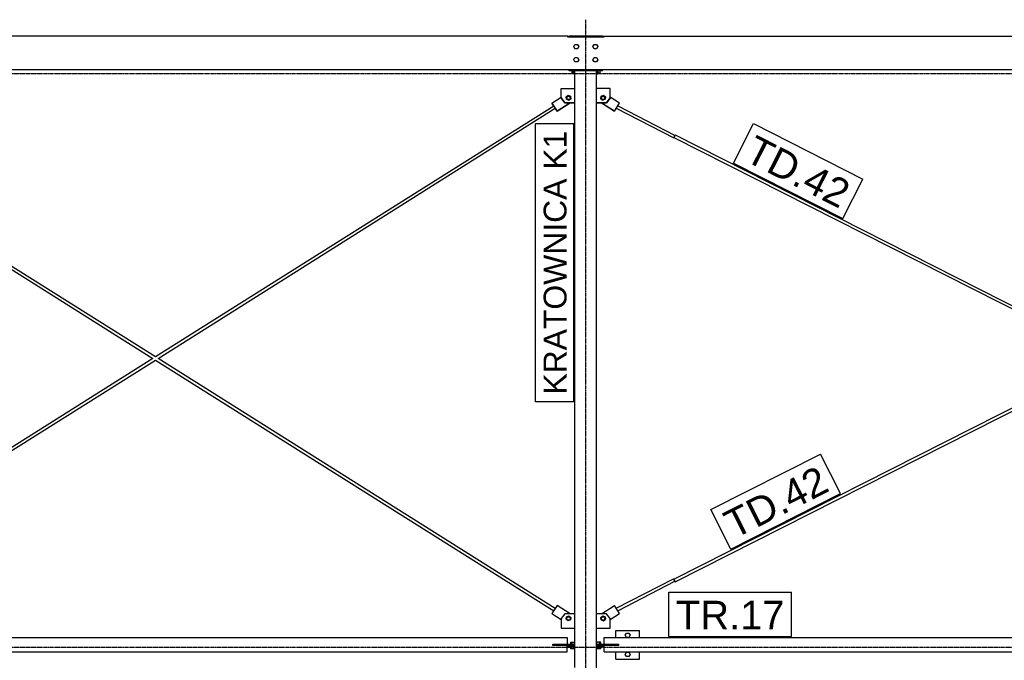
# Model space of a CAD drawing. Header units: millimetres. Extents: x -288865 to 11255, y 102926 to 380857.
# Tile 97 of 142: x -154191 to -150073, y 276857 to 279538. Entities that reach past the tile are written whole.
import ezdxf

# ---------------------------------------------------------------- set-up
doc = ezdxf.new("R2010")
doc.units = ezdxf.units.MM
doc.header["$MEASUREMENT"] = 0
doc.set_wipeout_variables(frame=1)
doc.linetypes.add('DXK_LINE_DOT3', pattern=[5.9187, 2.979, -0.9799, 0.9799, -0.9799])
for name, color, linetype in [('TS_INNE_OBIEKTY', 7, 'Continuous'), ('TS_LINIE_WIDOCZNE', 7, 'Continuous'), ('TS_OPISY', 7, 'Continuous'), ('TS_OPISY_LINIE', 7, 'Continuous'), ('TS_OPISY_RAMKA', 7, 'Continuous')]:
    doc.layers.add(name, color=color, linetype=linetype)
doc.styles.add('ARIAL', font='arial.ttf')

# ---------------------------------------------------------------- blocks, each defined once
blk = doc.blocks.new('Part-65880428-1349 - 1330')
at = {"layer": 'TS_LINIE_WIDOCZNE', "color": 1, "linetype": 'Continuous'}
for p, q in [((45780, 62247.5), (45640, 62247.5)), ((45640, 62247.5), (45640, 62243.5)), ((45780, 62243.5), (45780, 62247.5))]:
    blk.add_line(p, q, dxfattribs=at)
blk = doc.blocks.new('Part-65880428-1569 - 1330')
at = {"layer": 'TS_LINIE_WIDOCZNE', "color": 1, "linetype": 'Continuous'}
for p, q in [((47915.1, 60905.3), (49986, 61955.5)), ((47928.4, 60898.5), (49992.5, 61945.3)), ((46078.7, 59974), (47902, 60898.6)), ((46084.1, 59963.3), (47915.1, 60891.8)), ((46079.5, 59972.3), (46078.7, 59974)), ((46078.7, 59974), (46079.4, 59972.4)), ((46081.3, 59968.7), (46079.4, 59972.4)), ((46081.5, 59968.5), (46079.5, 59972.3)), ((46082.1, 59967), (46081.3, 59968.7)), ((46083.4, 59964.8), (46081.5, 59968.5)), ((46083.2, 59964.9), (46082.9, 59965.5)), ((46083.2, 59964.9), (46084.1, 59963.3)), ((46084.1, 59963.3), (46083.4, 59964.8))]:
    blk.add_line(p, q, dxfattribs=at)
blk = doc.blocks.new('GridLine-65880428-2367 - 1330')
at = {"layer": 'TS_INNE_OBIEKTY', "color": 4, "linetype": 'DXK_LINE_DOT3'}
blk.add_line((33695.7, 59690.2), (51415.1, 59690.2), dxfattribs=at)
blk = doc.blocks.new('Part-65880428-1421 - 1330')
at = {"layer": 'TS_LINIE_WIDOCZNE', "color": 1, "linetype": 'Continuous'}
for p, q in [((45755.5, 59696.8), (45782, 59696.8)), ((45782, 59690.8), (45755.5, 59690.8)), ((45782, 59696.8), (45782, 59690.8))]:
    blk.add_line(p, q, dxfattribs=at)
blk = doc.blocks.new('Part-65880428-1422 - 1330')
at = {"layer": 'TS_LINIE_WIDOCZNE', "color": 1, "linetype": 'Continuous'}
for p, q in [((45812.3, 62028.3), (45755.5, 62028.3)), ((45812.3, 61988.2), (45812.3, 62028.3)), ((45775.4, 61988.7), (45775.7, 61990.8)), ((45775.7, 61990.7), (45775.4, 61988.6)), ((45775.7, 61986.5), (45775.4, 61988.7)), ((45775.7, 61990.8), (45776.7, 61992.8)), ((45776.7, 61992.6), (45775.7, 61990.7)), ((45776.7, 61984.6), (45775.7, 61986.5)), ((45776.7, 61992.8), (45778.2, 61994.3)), ((45778.2, 61994.2), (45776.7, 61992.6)), ((45778.2, 61983), (45776.7, 61984.6)), ((45778.2, 61994.3), (45780.2, 61995.3)), ((45780.2, 61995.2), (45778.2, 61994.2)), ((45780.2, 61982), (45778.2, 61983)), ((45780.2, 61995.3), (45782.4, 61995.7)), ((45782.4, 61995.5), (45780.2, 61995.2)), ((45782.4, 61981.7), (45780.2, 61982)), ((45782.4, 61995.5), (45782.4, 61995.7)), ((45782.4, 61995.7), (45784.5, 61995.3)), ((45784.5, 61995.2), (45782.4, 61995.5)), ((45784.5, 61982), (45782.4, 61981.7)), ((45784.5, 61995.3), (45786.5, 61994.3)), ((45786.5, 61994.2), (45784.5, 61995.2)), ((45786.5, 61983), (45784.5, 61982)), ((45786.5, 61994.3), (45788, 61992.8)), ((45788, 61992.6), (45786.5, 61994.2)), ((45788, 61984.6), (45786.5, 61983)), ((45788, 61992.8), (45789, 61990.8)), ((45789, 61990.7), (45788, 61992.6)), ((45789, 61986.5), (45788, 61984.6)), ((45789, 61990.8), (45789.4, 61988.7)), ((45789.3, 61988.6), (45789, 61990.7)), ((45789.4, 61988.7), (45789, 61986.5)), ((45797.3, 61968.4), (45812.3, 61988.4)), ((45812.3, 61988.2), (45797.3, 61968.2)), ((45755.5, 61968.4), (45797.3, 61968.4)), ((45797.3, 61968.2), (45755.5, 61968.2)), ((45797.3, 61968.2), (45797.3, 61968.4))]:
    blk.add_line(p, q, dxfattribs=at)
blk = doc.blocks.new('Part-65880428-1423 - 1330')
at = {"layer": 'TS_LINIE_WIDOCZNE', "color": 1, "linetype": 'Continuous'}
for p, q in [((45622.7, 59829.8), (45607.7, 59809.8)), ((45607.7, 59809.8), (45607.7, 59769.6)), ((45664.5, 59829.8), (45622.7, 59829.8)), ((45630.7, 59809.8), (45631, 59811.9)), ((45631, 59807.6), (45630.7, 59809.8)), ((45631, 59811.9), (45632, 59813.9)), ((45632, 59805.7), (45631, 59807.6)), ((45632, 59813.9), (45633.5, 59815.4)), ((45633.5, 59804.1), (45632, 59805.7)), ((45633.5, 59815.4), (45635.5, 59816.4)), ((45635.5, 59803.1), (45633.5, 59804.1)), ((45635.5, 59816.4), (45637.7, 59816.8)), ((45637.6, 59802.8), (45635.5, 59803.1)), ((45639.8, 59803.1), (45637.6, 59802.8)), ((45637.7, 59816.6), (45637.7, 59816.8)), ((45637.7, 59816.8), (45639.8, 59816.4)), ((45639.8, 59816.4), (45641.8, 59815.4)), ((45641.8, 59804.1), (45639.8, 59803.1)), ((45641.8, 59815.4), (45643.3, 59813.9)), ((45643.3, 59805.6), (45641.8, 59804.1)), ((45643.3, 59813.9), (45644.3, 59811.9)), ((45644.3, 59807.6), (45643.3, 59805.6)), ((45644.3, 59811.9), (45644.7, 59809.8)), ((45644.7, 59809.8), (45644.3, 59807.6)), ((45607.7, 59769.8), (45664.5, 59769.8)), ((45607.7, 59769.6), (45664.5, 59769.6))]:
    blk.add_line(p, q, dxfattribs=at)
blk = doc.blocks.new('Part-65880428-1424 - 1330')
at = {"layer": 'TS_LINIE_WIDOCZNE', "color": 1, "linetype": 'Continuous'}
for p, q in [((45607.7, 61988.5), (45607.7, 62028.5)), ((45607.7, 62028.5), (45664.5, 62028.5)), ((45607.7, 61988.4), (45607.7, 61988.5)), ((45607.7, 61988.5), (45622.7, 61968.5)), ((45622.7, 61968.4), (45607.7, 61988.4)), ((45630.6, 61988.7), (45631, 61990.8)), ((45631, 61986.5), (45630.6, 61988.7)), ((45631, 61990.7), (45630.7, 61988.6)), ((45631, 61990.8), (45632, 61992.8)), ((45632, 61992.6), (45631, 61990.7)), ((45632, 61984.6), (45631, 61986.5)), ((45632, 61992.8), (45633.5, 61994.3)), ((45633.5, 61994.2), (45632, 61992.6)), ((45633.5, 61983), (45632, 61984.6)), ((45633.5, 61994.3), (45635.5, 61995.3)), ((45635.5, 61995.2), (45633.5, 61994.2)), ((45635.5, 61982), (45633.5, 61983)), ((45635.5, 61995.3), (45637.6, 61995.7)), ((45637.6, 61995.5), (45635.5, 61995.2)), ((45637.6, 61981.7), (45635.5, 61982)), ((45637.6, 61995.5), (45637.6, 61995.7)), ((45637.6, 61995.7), (45639.8, 61995.3)), ((45639.8, 61995.2), (45637.6, 61995.5)), ((45639.8, 61982), (45637.6, 61981.7)), ((45639.8, 61995.3), (45641.8, 61994.3)), ((45641.8, 61994.2), (45639.8, 61995.2)), ((45641.8, 61983), (45639.8, 61982)), ((45641.8, 61994.3), (45643.3, 61992.8)), ((45643.3, 61992.6), (45641.8, 61994.2)), ((45643.3, 61984.6), (45641.8, 61983)), ((45643.3, 61992.8), (45644.3, 61990.8)), ((45644.3, 61990.7), (45643.3, 61992.6)), ((45644.3, 61986.5), (45643.3, 61984.6)), ((45644.3, 61990.8), (45644.6, 61988.7)), ((45644.6, 61988.6), (45644.3, 61990.7)), ((45644.6, 61988.7), (45644.3, 61986.5)), ((45622.7, 61968.4), (45622.7, 61968.5)), ((45622.7, 61968.5), (45664.5, 61968.5)), ((45664.5, 61968.4), (45622.7, 61968.4))]:
    blk.add_line(p, q, dxfattribs=at)
blk = doc.blocks.new('Part-65880428-1425 - 1330')
at = {"layer": 'TS_LINIE_WIDOCZNE', "color": 1, "linetype": 'Continuous'}
for p, q in [((45797.3, 59829.8), (45755.5, 59829.8)), ((45775.3, 59809.8), (45775.7, 59811.9)), ((45775.7, 59807.6), (45775.3, 59809.8)), ((45775.7, 59811.9), (45776.7, 59813.9)), ((45776.7, 59805.6), (45775.7, 59807.6)), ((45776.7, 59813.9), (45778.2, 59815.4)), ((45778.2, 59804.1), (45776.7, 59805.6)), ((45778.2, 59815.4), (45780.2, 59816.4)), ((45780.2, 59803.1), (45778.2, 59804.1)), ((45780.2, 59816.4), (45782.3, 59816.8)), ((45782.4, 59802.8), (45780.2, 59803.1)), ((45782.3, 59816.6), (45782.3, 59816.8)), ((45782.3, 59816.8), (45784.5, 59816.4)), ((45784.5, 59803.1), (45782.4, 59802.8)), ((45784.5, 59816.4), (45786.5, 59815.4)), ((45786.5, 59804.1), (45784.5, 59803.1)), ((45786.5, 59815.4), (45788, 59813.9)), ((45788, 59805.7), (45786.5, 59804.1)), ((45788, 59813.9), (45789, 59811.9)), ((45789, 59807.6), (45788, 59805.7)), ((45789, 59811.9), (45789.3, 59809.8)), ((45789.3, 59809.8), (45789, 59807.6)), ((45812.3, 59809.8), (45797.3, 59829.8)), ((45812.3, 59769.8), (45812.3, 59809.8)), ((45755.5, 59769.8), (45812.3, 59769.8)), ((45755.5, 59769.6), (45812.3, 59769.6)), ((45812.3, 59769.6), (45812.3, 59769.8))]:
    blk.add_line(p, q, dxfattribs=at)
blk = doc.blocks.new('Part-65880428-1435 - 1330')
at = {"layer": 'TS_LINIE_WIDOCZNE', "color": 1, "linetype": 'Continuous'}
for p, q in [((45638, 59690.8), (45638, 59696.8)), ((45638, 59696.8), (45664.5, 59696.8)), ((45664.5, 59690.8), (45638, 59690.8))]:
    blk.add_line(p, q, dxfattribs=at)
blk = doc.blocks.new('Part-65880428-1445 - 1330')
at = {"layer": 'TS_LINIE_WIDOCZNE', "color": 1, "linetype": 'Continuous'}
blk.add_line((45635, 62247.5), (45640, 62247.5), dxfattribs=at)
blk = doc.blocks.new('Part-65880428-1446 - 1330')
at = {"layer": 'TS_LINIE_WIDOCZNE', "color": 1, "linetype": 'Continuous'}
blk.add_line((45780, 62247.5), (45785, 62247.5), dxfattribs=at)
blk = doc.blocks.new('Part-65880428-1571 - 1330')
at = {"layer": 'TS_LINIE_WIDOCZNE', "color": 1, "linetype": 'Continuous'}
for p, q in [((42471.4, 61809.9), (42472.4, 61811.5)), ((42472.4, 61811.5), (43910.3, 60905.8)), ((42466, 61801.3), (43899.1, 60898.7)), ((42469.1, 61806.3), (42471.4, 61809.9)), ((43910.3, 60891.6), (45576.1, 59842.5)), ((43921.4, 60898.8), (45582.5, 59852.6))]:
    blk.add_line(p, q, dxfattribs=at)
blk = doc.blocks.new('Part-65880428-3559 - 1330')
at = {"layer": 'TS_LINIE_WIDOCZNE', "color": 1, "linetype": 'Continuous'}
for p, q in [((45660, 62089.5), (45660, 62102.5)), ((45760, 62089.5), (45760, 62102.5)), ((45660, 62089.5), (45664.5, 62089.5)), ((45755.5, 62089.5), (45760, 62089.5))]:
    blk.add_line(p, q, dxfattribs=at)
blk = doc.blocks.new('Part-65880428-1473 - 1330')
at = {"layer": 'TS_LINIE_WIDOCZNE', "color": 1, "linetype": 'Continuous'}
for p, q in [((45837.5, 59852.5), (46077.4, 59976.1)), ((45844, 59842.4), (46082.9, 59965.5)), ((46077.4, 59976.1), (46078.2, 59974.6)), ((46080.2, 59970.8), (46078.2, 59974.6)), ((46078.2, 59974.6), (46080.2, 59970.8)), ((46082.1, 59967), (46080.2, 59970.8)), ((46080.2, 59970.8), (46082.1, 59967)), ((46082.1, 59967), (46082.9, 59965.5))]:
    blk.add_line(p, q, dxfattribs=at)
blk = doc.blocks.new('Part-65880428-1474 - 1330')
at = {"layer": 'TS_LINIE_WIDOCZNE', "color": 1, "linetype": 'Continuous'}
for p, q in [((45837.5, 61945.1), (46078, 61821)), ((45843.9, 61955.3), (46083.4, 61831.7)), ((46078.8, 61822.5), (46078, 61821)), ((46080.7, 61826.3), (46078.8, 61822.5)), ((46081.3, 61827.3), (46080.7, 61826.3))]:
    blk.add_line(p, q, dxfattribs=at)
blk = doc.blocks.new('Part-65880428-1485 - 1330')
at = {"layer": 'TS_LINIE_WIDOCZNE', "color": 1, "linetype": 'Continuous'}
for p, q in [((45664.5, 59604.3), (45664.5, 62102.5)), ((45755.5, 57378.4), (45755.5, 62102.5)), ((45664.5, 57390.7), (45664.5, 59592.8)), ((45664.5, 57378.4), (45664.5, 57379)), ((45664.5, 57188.3), (45664.5, 57208.2)), ((45755.5, 56090.8), (45755.5, 57208.2)), ((45664.5, 56090.8), (45664.5, 57176.8)), ((45664.5, 56090.8), (45755.5, 56090.8))]:
    blk.add_line(p, q, dxfattribs=at)
blk = doc.blocks.new('Part-65880428-1530 - 1330')
at = {"layer": 'TS_LINIE_WIDOCZNE', "color": 1, "linetype": 'Continuous'}
for p, q in [((45640, 62102.5), (45640, 62107.5)), ((45780, 62102.5), (45640, 62102.5)), ((45780, 62102.5), (45780, 62107.5))]:
    blk.add_line(p, q, dxfattribs=at)
blk = doc.blocks.new('Part-65880428-1568 - 1330')
at = {"layer": 'TS_LINIE_WIDOCZNE', "color": 1, "linetype": 'Continuous'}
for p, q in [((46079, 61823), (47901.8, 60898.5)), ((46081.2, 61827.4), (46081.6, 61828.3)), ((46081.6, 61828.3), (46083.6, 61832.1)), ((46083.6, 61832.1), (46084.4, 61833.7)), ((46084.4, 61833.7), (47915.1, 60905.3)), ((47915.1, 60891.8), (49985.6, 59841.7)), ((47928.2, 60898.6), (49992.1, 59851.9))]:
    blk.add_line(p, q, dxfattribs=at)
blk = doc.blocks.new('Part-65880428-1570 - 1330')
at = {"layer": 'TS_LINIE_WIDOCZNE', "color": 1, "linetype": 'Continuous'}
for p, q in [((43910.3, 60905.8), (45576, 61955.5)), ((43921.6, 60898.7), (45582.5, 61945.4)), ((42465.8, 59995.5), (43899.2, 60898.8)), ((42472.2, 59985.4), (43910.3, 60891.6)), ((42466.8, 59994), (42465.8, 59995.5)), ((42465.8, 59995.5), (42465.8, 59995.4)), ((42469.1, 59990.4), (42466.8, 59994)), ((42471.3, 59986.8), (42469.1, 59990.4))]:
    blk.add_line(p, q, dxfattribs=at)
blk = doc.blocks.new('Part-65880428-1796 - 1330')
at = {"layer": 'TS_LINIE_WIDOCZNE', "color": 1, "linetype": 'Continuous'}
for p, q in [((45787.1, 59702.8), (45787.1, 59729.8)), ((45787.1, 59729.8), (50038.5, 59729.8)), ((45787.1, 59669.8), (45787.1, 59696.8)), ((45787.1, 59669.8), (50038.5, 59669.8))]:
    blk.add_line(p, q, dxfattribs=at)
blk = doc.blocks.new('Part-65880428-1671 - 1330')
at = {"layer": 'TS_LINIE_WIDOCZNE', "color": 1, "linetype": 'Continuous'}
for p, q in [((45755.5, 59702.8), (45847, 59702.8)), ((45847, 59696.8), (45782, 59696.8)), ((45847, 59702.8), (45847, 59696.8))]:
    blk.add_line(p, q, dxfattribs=at)
blk = doc.blocks.new('Part-65880428-1672 - 1330')
at = {"layer": 'TS_LINIE_WIDOCZNE', "color": 1, "linetype": 'Continuous'}
for p, q in [((45851.4, 61967.2), (45812.3, 61992)), ((45829.9, 61933.3), (45775, 61968.2)), ((45775.2, 61968.2), (45829.9, 61933.4)), ((45829.9, 61933.4), (45851.4, 61967.2)), ((45829.9, 61933.3), (45838.2, 61946.3)), ((45843.2, 61954.2), (45851.4, 61967)), ((45851.4, 61967), (45851.4, 61967.2)), ((45829.9, 61933.4), (45829.9, 61933.3))]:
    blk.add_line(p, q, dxfattribs=at)
blk = doc.blocks.new('Part-65880428-1673 - 1330')
at = {"layer": 'TS_LINIE_WIDOCZNE', "color": 1, "linetype": 'Continuous'}
for p, q in [((45590.1, 59864.4), (45568.6, 59830.7)), ((45644.6, 59829.8), (45590.1, 59864.4)), ((45568.6, 59830.7), (45607.7, 59805.9)), ((45568.6, 59830.7), (45568.6, 59830.5)), ((45568.6, 59830.5), (45607.7, 59805.7))]:
    blk.add_line(p, q, dxfattribs=at)
blk = doc.blocks.new('Part-65880428-1674 - 1330')
at = {"layer": 'TS_LINIE_WIDOCZNE', "color": 1, "linetype": 'Continuous'}
for p, q in [((45568.6, 61967.3), (45607.7, 61992.1)), ((45568.6, 61967.2), (45568.6, 61967.3)), ((45568.6, 61967.3), (45590.1, 61933.6)), ((45576.7, 61954.5), (45568.6, 61967.2)), ((45590.1, 61933.4), (45581.8, 61946.4)), ((45645, 61968.4), (45590.1, 61933.4)), ((45590.1, 61933.6), (45644.8, 61968.4)), ((45590.1, 61933.4), (45590.1, 61933.6))]:
    blk.add_line(p, q, dxfattribs=at)
blk = doc.blocks.new('Part-65880428-1675 - 1330')
at = {"layer": 'TS_LINIE_WIDOCZNE', "color": 1, "linetype": 'Continuous'}
for p, q in [((45775.4, 59829.8), (45829.9, 59864.4)), ((45851.4, 59830.7), (45829.9, 59864.4)), ((45812.3, 59805.9), (45851.4, 59830.7)), ((45812.3, 59805.7), (45851.4, 59830.5)), ((45851.4, 59830.5), (45851.4, 59830.7))]:
    blk.add_line(p, q, dxfattribs=at)
blk = doc.blocks.new('Part-65880428-1704 - 1330')
at = {"layer": 'TS_LINIE_WIDOCZNE', "color": 1, "linetype": 'Continuous'}
for p, q in [((45572.9, 59696.8), (45572.9, 59702.8)), ((45572.9, 59702.8), (45664.5, 59702.8)), ((45638, 59696.8), (45572.9, 59696.8))]:
    blk.add_line(p, q, dxfattribs=at)
blk = doc.blocks.new('Part-65880428-1816 - 1330')
at = {"layer": 'TS_LINIE_WIDOCZNE', "color": 1, "linetype": 'Continuous'}
for p, q in [((42187.1, 59702.8), (42187.1, 59729.8)), ((42187.1, 59729.8), (45632.7, 59729.8)), ((45632.7, 59729.8), (45632.7, 59702.8)), ((42187.1, 59669.8), (42187.1, 59696.8)), ((42187.1, 59669.8), (45632.7, 59669.8)), ((45632.7, 59669.8), (45632.7, 59696.8))]:
    blk.add_line(p, q, dxfattribs=at)
blk = doc.blocks.new('Part-65880428-1839 - 1330')
at = {"layer": 'TS_LINIE_WIDOCZNE', "color": 1, "linetype": 'Continuous'}
for p, q in [((45635, 62247.5), (42185, 62247.5)), ((45635, 62243.5), (45635, 62247.5)), ((45785, 62243.5), (45635, 62243.5)), ((45785, 62247.5), (45785, 62243.5)), ((45785, 62247.5), (50065, 62247.5)), ((42115, 62107.5), (50205, 62107.5))]:
    blk.add_line(p, q, dxfattribs=at)
blk = doc.blocks.new('Bolt-65880428-3851 - 1330')
at = {"layer": 'TS_INNE_OBIEKTY', "color": 1, "linetype": 'Continuous'}
for p, q in [((45772.4, 59710.7), (45755.5, 59710.7)), ((45756.9, 59702.8), (45756.9, 59710.7)), ((45767.2, 59702.8), (45767.2, 59710.7)), ((45772.4, 59702.8), (45772.4, 59710.7)), ((45772.4, 59682.9), (45755.5, 59682.9)), ((45756.9, 59682.9), (45756.9, 59690.8)), ((45767.2, 59682.9), (45767.2, 59690.8)), ((45772.4, 59682.9), (45772.4, 59690.8))]:
    blk.add_line(p, q, dxfattribs=at)
blk = doc.blocks.new('Bolt-65880428-1923 - 1330')
at = {"layer": 'TS_INNE_OBIEKTY', "color": 1, "linetype": 'Continuous'}
for p, q in [((45772.4, 59710.7), (45755.5, 59710.7)), ((45756.9, 59702.8), (45756.9, 59710.7)), ((45767.2, 59702.8), (45767.2, 59710.7)), ((45772.4, 59702.8), (45772.4, 59710.7)), ((45772.4, 59682.9), (45755.5, 59682.9)), ((45756.9, 59682.9), (45756.9, 59690.8)), ((45767.2, 59682.9), (45767.2, 59690.8)), ((45772.4, 59682.9), (45772.4, 59690.8))]:
    blk.add_line(p, q, dxfattribs=at)
blk = doc.blocks.new('Bolt-65880428-1924 - 1330')
at = {"layer": 'TS_INNE_OBIEKTY', "color": 1, "linetype": 'Continuous'}
for p, q in [((45772.8, 61985.2), (45774, 61995.6)), ((45772.8, 61985.1), (45772.8, 61985.2)), ((45781.1, 61979), (45772.8, 61985.2)), ((45772.8, 61985.1), (45781.1, 61978.8)), ((45774, 61995.6), (45783.6, 61999.6)), ((45790.7, 61983.1), (45781.1, 61979)), ((45790.7, 61982.9), (45781.1, 61978.8)), ((45781.1, 61978.8), (45781.1, 61979)), ((45783.6, 61999.6), (45791.9, 61993.4)), ((45791.9, 61993.4), (45790.7, 61983.1)), ((45791.9, 61993.2), (45790.7, 61982.9)), ((45790.7, 61982.9), (45790.7, 61983.1))]:
    blk.add_line(p, q, dxfattribs=at)
blk = doc.blocks.new('Bolt-65880428-1925 - 1330')
at = {"layer": 'TS_INNE_OBIEKTY', "color": 1, "linetype": 'Continuous'}
for p, q in [((45628.1, 59806.7), (45629.3, 59817)), ((45628.1, 59806.5), (45628.1, 59806.7)), ((45636.4, 59800.4), (45628.1, 59806.7)), ((45636.4, 59800.3), (45628.1, 59806.5)), ((45629.3, 59817), (45638.9, 59821.1)), ((45646, 59804.5), (45636.4, 59800.4)), ((45646, 59804.3), (45636.4, 59800.3)), ((45636.4, 59800.3), (45636.4, 59800.4)), ((45638.9, 59821.1), (45647.2, 59814.8)), ((45647.2, 59814.8), (45646, 59804.5)), ((45647.2, 59814.7), (45646, 59804.3)), ((45646, 59804.3), (45646, 59804.5))]:
    blk.add_line(p, q, dxfattribs=at)
blk = doc.blocks.new('Bolt-65880428-1926 - 1330')
at = {"layer": 'TS_INNE_OBIEKTY', "color": 1, "linetype": 'Continuous'}
for p, q in [((45628.1, 61993.6), (45636.4, 61999.8)), ((45629.3, 61983.2), (45628.1, 61993.6)), ((45629.3, 61983.1), (45628.1, 61993.4)), ((45629.3, 61983.1), (45629.3, 61983.2)), ((45638.9, 61979.2), (45629.3, 61983.2)), ((45629.3, 61983.1), (45638.9, 61979)), ((45636.4, 61999.8), (45646, 61995.7)), ((45647.2, 61985.4), (45638.9, 61979.2)), ((45638.9, 61979), (45647.2, 61985.2)), ((45638.9, 61979), (45638.9, 61979.2)), ((45646, 61995.7), (45647.2, 61985.4)), ((45647.2, 61985.2), (45647.2, 61985.4))]:
    blk.add_line(p, q, dxfattribs=at)
blk = doc.blocks.new('Bolt-65880428-1927 - 1330')
at = {"layer": 'TS_INNE_OBIEKTY', "color": 1, "linetype": 'Continuous'}
for p, q in [((45772.8, 59814.8), (45781.1, 59821.1)), ((45774, 59804.5), (45772.8, 59814.8)), ((45772.8, 59814.7), (45774, 59804.3)), ((45774, 59804.3), (45774, 59804.5)), ((45783.6, 59800.4), (45774, 59804.5)), ((45774, 59804.3), (45783.6, 59800.3)), ((45781.1, 59821.1), (45790.7, 59817)), ((45791.9, 59806.7), (45783.6, 59800.4)), ((45783.6, 59800.3), (45791.9, 59806.5)), ((45783.6, 59800.3), (45783.6, 59800.4)), ((45790.7, 59817), (45791.9, 59806.7)), ((45791.9, 59806.5), (45791.9, 59806.7))]:
    blk.add_line(p, q, dxfattribs=at)
blk = doc.blocks.new('Bolt-65880428-1963 - 1330')
at = {"layer": 'TS_INNE_OBIEKTY', "color": 1, "linetype": 'Continuous'}
for p, q in [((45647.6, 59702.8), (45647.6, 59710.7)), ((45647.6, 59710.7), (45664.5, 59710.7)), ((45652.8, 59702.8), (45652.8, 59710.7)), ((45663.1, 59702.8), (45663.1, 59710.7)), ((45647.6, 59682.9), (45647.6, 59690.8)), ((45664.5, 59682.9), (45647.6, 59682.9)), ((45652.8, 59682.9), (45652.8, 59690.8)), ((45663.1, 59682.9), (45663.1, 59690.8))]:
    blk.add_line(p, q, dxfattribs=at)
blk = doc.blocks.new('Bolt-65880428-1997 - 1330')
at = {"layer": 'TS_INNE_OBIEKTY', "color": 1, "linetype": 'Continuous'}
for p, q in [((45659.6, 62203.5), (45664.8, 62212.5)), ((45664.8, 62194.5), (45659.6, 62203.5)), ((45664.8, 62212.5), (45675.2, 62212.5)), ((45675.2, 62194.5), (45664.8, 62194.5)), ((45675.2, 62212.5), (45680.4, 62203.5)), ((45680.4, 62203.5), (45675.2, 62194.5)), ((45739.6, 62203.5), (45744.8, 62212.5)), ((45744.8, 62194.5), (45739.6, 62203.5)), ((45744.8, 62212.5), (45755.2, 62212.5)), ((45755.2, 62194.5), (45744.8, 62194.5)), ((45755.2, 62212.5), (45760.4, 62203.5)), ((45760.4, 62203.5), (45755.2, 62194.5)), ((45659.6, 62148.5), (45664.8, 62157.5)), ((45664.8, 62139.5), (45659.6, 62148.5)), ((45664.8, 62157.5), (45675.2, 62157.5)), ((45675.2, 62157.5), (45680.4, 62148.5)), ((45680.4, 62148.5), (45675.2, 62139.5)), ((45739.6, 62148.5), (45744.8, 62157.5)), ((45744.8, 62139.5), (45739.6, 62148.5)), ((45744.8, 62157.5), (45755.2, 62157.5)), ((45755.2, 62157.5), (45760.4, 62148.5)), ((45760.4, 62148.5), (45755.2, 62139.5)), ((45675.2, 62139.5), (45664.8, 62139.5)), ((45755.2, 62139.5), (45744.8, 62139.5))]:
    blk.add_line(p, q, dxfattribs=at)
blk = doc.blocks.new('GridLine-65880428-2357 - 1330')
at = {"layer": 'TS_INNE_OBIEKTY', "color": 4, "linetype": 'DXK_LINE_DOT3'}
blk.add_line((45710, 49250.8), (45710, 62316), dxfattribs=at)
blk = doc.blocks.new('Bolt-65880428-4056 - 1330')
at = {"layer": 'TS_INNE_OBIEKTY', "color": 1, "linetype": 'Continuous'}
for p, q in [((45874.7, 59739.8), (45879.9, 59748.8)), ((45879.9, 59730.8), (45874.7, 59739.8)), ((45879.9, 59748.8), (45890.2, 59748.8)), ((45890.2, 59730.8), (45879.9, 59730.8)), ((45890.2, 59748.8), (45895.4, 59739.8)), ((45895.4, 59739.8), (45890.2, 59730.8)), ((45874.7, 59659.8), (45879.9, 59668.8)), ((45879.9, 59650.8), (45874.7, 59659.8)), ((45879.9, 59668.8), (45890.2, 59668.8)), ((45890.2, 59650.8), (45879.9, 59650.8)), ((45890.2, 59668.8), (45895.4, 59659.8)), ((45895.4, 59659.8), (45890.2, 59650.8))]:
    blk.add_line(p, q, dxfattribs=at)
blk = doc.blocks.new('Bolt-65880428-2144 - 1330')
at = {"layer": 'TS_INNE_OBIEKTY', "color": 1, "linetype": 'Continuous'}
for p, q in [((45651.1, 62102.5), (45651.1, 62091.9)), ((45658.1, 62091.9), (45658.1, 62102.5)), ((45761.9, 62091.9), (45761.9, 62102.5)), ((45768.9, 62102.5), (45768.9, 62091.9)), ((45651.1, 62091.9), (45664.5, 62091.9)), ((45768.9, 62091.9), (45755.5, 62091.9))]:
    blk.add_line(p, q, dxfattribs=at)
blk = doc.blocks.new('GridLine-65880428-2368 - 1330')
at = {"layer": 'TS_INNE_OBIEKTY', "color": 4, "linetype": 'DXK_LINE_DOT3'}
blk.add_line((33695.7, 62090.2), (51415.1, 62090.2), dxfattribs=at)
blk = doc.blocks.new('Bolt-65880428-4044 - 1330')
at = {"layer": 'TS_INNE_OBIEKTY', "color": 1, "linetype": 'Continuous'}
for p, q in [((45651.1, 62102.5), (45651.1, 62091.9)), ((45658.1, 62091.9), (45658.1, 62102.5)), ((45761.9, 62091.9), (45761.9, 62102.5)), ((45768.9, 62102.5), (45768.9, 62091.9)), ((45651.1, 62091.9), (45664.5, 62091.9)), ((45768.9, 62091.9), (45755.5, 62091.9))]:
    blk.add_line(p, q, dxfattribs=at)
blk = doc.blocks.new('Part-65880428-3749 - 1330')
at = {"layer": 'TS_LINIE_WIDOCZNE', "color": 1, "linetype": 'Continuous'}
for p, q in [((45835.1, 59729.8), (45835.1, 59759.8)), ((45835.1, 59759.8), (45935.1, 59759.8)), ((45935.1, 59729.8), (45935.1, 59759.8)), ((45835.1, 59639.8), (45835.1, 59669.8)), ((45935.1, 59639.8), (45935.1, 59669.8)), ((45835.1, 59639.8), (45935.1, 59639.8))]:
    blk.add_line(p, q, dxfattribs=at)
blk = doc.blocks.new('Bolt-65880428-3860 - 1330')
at = {"layer": 'TS_INNE_OBIEKTY', "color": 1, "linetype": 'Continuous'}
for p, q in [((45647.6, 59702.8), (45647.6, 59710.7)), ((45647.6, 59710.7), (45664.5, 59710.7)), ((45652.8, 59702.8), (45652.8, 59710.7)), ((45663.1, 59702.8), (45663.1, 59710.7)), ((45647.6, 59682.9), (45647.6, 59690.8)), ((45664.5, 59682.9), (45647.6, 59682.9)), ((45652.8, 59682.9), (45652.8, 59690.8)), ((45663.1, 59682.9), (45663.1, 59690.8))]:
    blk.add_line(p, q, dxfattribs=at)
blk = doc.blocks.new('Mark-65880428-5587 - 1330')
at = {"layer": 'TS_OPISY_RAMKA', "linetype": 'Continuous'}
for p, q in [((46057.1, 59919.8), (46570.8, 59919.8)), ((46057.1, 59734.8), (46057.1, 59919.8)), ((46570.8, 59734.8), (46570.8, 59919.8)), ((46057.1, 59734.8), (46570.8, 59734.8))]:
    blk.add_line(p, q, dxfattribs=at)
blk.add_wipeout([(46540.8, 59764.8), (46540.8, 59889.8), (46087.1, 59889.8), (46087.1, 59764.8)]).dxf.layer = 'TS_OPISY_LINIE'
blk.add_wipeout([(46540.8, 59764.8), (46540.8, 59889.8), (46087.1, 59889.8), (46087.1, 59764.8)]).dxf.layer = 'TS_OPISY_LINIE'
at = {"layer": 'TS_OPISY', "style": 'ARIAL'}
blk.add_text('TR.17', height=119.38, dxfattribs=at).set_placement((46087.1, 59764.8))
blk = doc.blocks.new('Mark-65880428-5444 - 1330')
blk.add_wipeout([(46772.5, 61524), (46829, 61635.5), (46424.4, 61840.7), (46367.8, 61729.2)]).dxf.layer = 'TS_OPISY_LINIE'
blk.add_wipeout([(46772.5, 61524), (46829, 61635.5), (46424.4, 61840.7), (46367.8, 61729.2)]).dxf.layer = 'TS_OPISY_LINIE'
at = {"layer": 'TS_OPISY_RAMKA', "linetype": 'Continuous'}
for p, q in [((46327.5, 61716), (46411.2, 61881)), ((46411.2, 61881), (46869.3, 61648.7)), ((46327.5, 61716), (46785.7, 61483.7)), ((46785.7, 61483.7), (46869.3, 61648.7))]:
    blk.add_line(p, q, dxfattribs=at)
at = {"layer": 'TS_OPISY', "style": 'ARIAL'}
blk.add_text('TD.42', height=119.38, rotation=-26.8946, dxfattribs=at).set_placement((46367.8, 61729.2))
blk = doc.blocks.new('Mark-65880428-5445 - 1330')
blk.add_wipeout([(46735.1, 60346.1), (46678.5, 60457.6), (46273.9, 60252.3), (46330.4, 60140.9)]).dxf.layer = 'TS_OPISY_LINIE'
blk.add_wipeout([(46735.1, 60346.1), (46678.5, 60457.6), (46273.9, 60252.3), (46330.4, 60140.9)]).dxf.layer = 'TS_OPISY_LINIE'
at = {"layer": 'TS_OPISY_RAMKA', "linetype": 'Continuous'}
for p, q in [((46233.5, 60265.5), (46691.7, 60497.9)), ((46775.4, 60332.9), (46691.7, 60497.9)), ((46317.2, 60100.5), (46775.4, 60332.9)), ((46317.2, 60100.5), (46233.5, 60265.5))]:
    blk.add_line(p, q, dxfattribs=at)
at = {"layer": 'TS_OPISY', "style": 'ARIAL'}
blk.add_text('TD.42', height=119.38, rotation=26.8889, dxfattribs=at).set_placement((46330.4, 60140.9))
blk = doc.blocks.new('Mark-65880428-5211 - 1330')
at = {"layer": 'TS_OPISY_RAMKA', "linetype": 'Continuous'}
for p, q in [((45499.5, 60716.9), (45499.5, 61880.3)), ((45659.5, 61880.3), (45499.5, 61880.3)), ((45659.5, 60716.9), (45659.5, 61880.3)), ((45659.5, 60716.9), (45499.5, 60716.9))]:
    blk.add_line(p, q, dxfattribs=at)
blk.add_wipeout([(45629.5, 61850.3), (45529.5, 61850.3), (45529.5, 60746.9), (45629.5, 60746.9)]).dxf.layer = 'TS_OPISY_LINIE'
blk.add_wipeout([(45629.5, 61850.3), (45529.5, 61850.3), (45529.5, 60746.9), (45629.5, 60746.9)]).dxf.layer = 'TS_OPISY_LINIE'
at = {"layer": 'TS_OPISY', "style": 'ARIAL'}
blk.add_text('KRATOWNICA K1', height=95.508, rotation=90.0002, dxfattribs=at).set_placement((45629.5, 60746.9))

msp = doc.modelspace()

# ---------------------------------------------------------------- block references
for name in ['GridLine-65880428-2357 - 1330', 'Part-65880428-1839 - 1330', 'Part-65880428-1445 - 1330', 'Part-65880428-1349 - 1330', 'Part-65880428-1446 - 1330', 'GridLine-65880428-2368 - 1330', 'Bolt-65880428-1997 - 1330', 'Part-65880428-1530 - 1330', 'Bolt-65880428-2144 - 1330', 'Bolt-65880428-4044 - 1330', 'Part-65880428-3559 - 1330', 'Part-65880428-1485 - 1330', 'Part-65880428-1424 - 1330', 'Part-65880428-1422 - 1330', 'Part-65880428-1674 - 1330', 'Bolt-65880428-1926 - 1330', 'Bolt-65880428-1924 - 1330', 'Part-65880428-1672 - 1330', 'Part-65880428-1570 - 1330', 'Part-65880428-1474 - 1330', 'Part-65880428-1569 - 1330', 'Part-65880428-1571 - 1330', 'Part-65880428-1568 - 1330', 'Part-65880428-1473 - 1330', 'Part-65880428-1673 - 1330', 'Part-65880428-1675 - 1330', 'GridLine-65880428-2367 - 1330', 'Part-65880428-1423 - 1330', 'Bolt-65880428-1925 - 1330', 'Part-65880428-1425 - 1330', 'Bolt-65880428-1927 - 1330', 'Part-65880428-3749 - 1330', 'Part-65880428-1816 - 1330', 'Bolt-65880428-1963 - 1330', 'Bolt-65880428-3860 - 1330', 'Bolt-65880428-3851 - 1330', 'Bolt-65880428-1923 - 1330', 'Part-65880428-1796 - 1330', 'Bolt-65880428-4056 - 1330', 'Part-65880428-1704 - 1330', 'Part-65880428-1435 - 1330', 'Part-65880428-1671 - 1330', 'Part-65880428-1421 - 1330']:
    msp.add_blockref(name, (-197533.7, 217222.2))

# ---------------------------------------------------------------- next in the draw order: block references
for name in ['Mark-65880428-5211 - 1330', 'Mark-65880428-5444 - 1330', 'Mark-65880428-5445 - 1330', 'Mark-65880428-5587 - 1330']:
    msp.add_blockref(name, (-197533.7, 217222.2))

doc.saveas('drawing.dxf')
